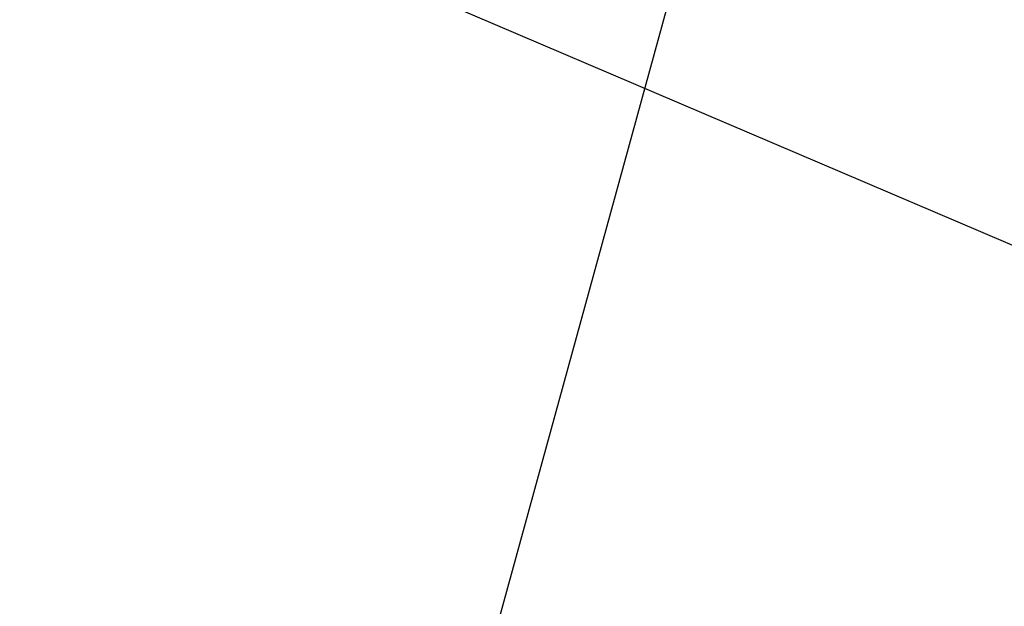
# Model space of a CAD drawing. Header units: millimetres. Extents: x -78 to 106, y -69 to 35.
# Tile 205 of 256: x 72.952 to 73.826, y -36.478 to -35.957. Entities that reach past the tile are written whole.
import ezdxf

# ---------------------------------------------------------------- set-up
doc = ezdxf.new("R2010")
doc.units = ezdxf.units.MM
doc.header["$LTSCALE"] = 25.4
doc.layers.get('0').update_dxf_attribs({"true_color": 0xff5454})

# ---------------------------------------------------------------- blocks, each defined once
blk = doc.blocks.new('LVM-SPOT-L-LED-10147.STL')
at = {"color": 250, "true_color": 0x262626}
mesh = blk.add_polyface(dxfattribs=at)
corners = [(-40.31577, -10.00431, 82.50657), (73.77431, -62.30463, 20.13352), (72.61577, -58.18607, 15.23854), (-39.15722, -14.12287, 87.40155)]
mesh.append_faces([[corners[k] for k in face] for face in [(0, 1, 2), (1, 0, 3)]], dxfattribs={"vtx0": -1, "color": 250})
mesh = blk.add_polyface(dxfattribs=at)
corners = [(73.54467, -64.59435, 21.38803), (-40.85401, -12.6018, 83.46344), (72.07752, -60.78355, 16.19541), (-39.38686, -16.41259, 88.65606)]
mesh.append_faces([[corners[k] for k in face] for face in [(0, 1, 2), (1, 0, 3)]], dxfattribs={"vtx0": -1, "color": 250})
at = {"color": 18, "true_color": 0x000000}
mesh = blk.add_polyface(dxfattribs=at)
corners = [(77.15241, -36.448, 7.28457), (68.85217, -28.95052, 19.1981), (67.35032, -32.17322, 18.98504), (79.02073, -32.43895, 7.54961)]
mesh.append_faces([[corners[k] for k in face] for face in [(0, 1, 2), (1, 0, 3)]], dxfattribs={"vtx0": -1, "color": 18})
at = {"color": 7, "true_color": 0xfefefe}
mesh = blk.add_polyface(dxfattribs=at)
corners = [(73.20139, -37.13049, 32.75408), (68.09052, -32.77026, 35.61932), (67.55481, -34.7214, 36.11749), (73.73711, -35.17934, 32.25592)]
mesh.append_faces([[corners[k] for k in face] for face in [(0, 1, 2), (1, 0, 3)]], dxfattribs={"vtx0": -1, "color": 7})
mesh = blk.add_polyface(dxfattribs=at)
corners = [(73.84395, -33.90223, 46.08912), (78.60783, -38.19419, 42.59248), (72.96126, -35.78511, 45.95588), (79.49052, -36.31131, 42.72572)]
mesh.append_faces([[corners[k] for k in face] for face in [(0, 1, 2), (1, 0, 3)]], dxfattribs={"vtx0": -1, "color": 7})
mesh = blk.add_polyface(dxfattribs=at)
corners = [(73.07726, -38.91457, 33.82357), (67.55481, -34.7214, 36.11749), (67.43069, -36.50548, 37.18697), (73.20139, -37.13049, 32.75408)]
mesh.append_faces([[corners[k] for k in face] for face in [(0, 1, 2), (1, 0, 3)]], dxfattribs={"vtx0": -1, "color": 7})

msp = doc.modelspace()

# ---------------------------------------------------------------- block references
at = {"color": 0}
msp.add_blockref('LVM-SPOT-L-LED-10147.STL', (0, 0), dxfattribs=at)

doc.saveas('drawing.dxf')
